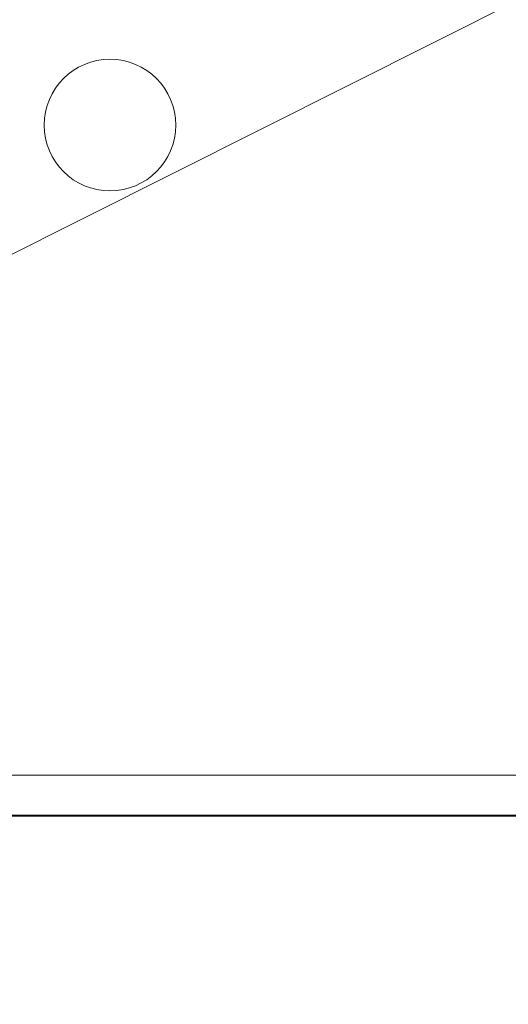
# Model space of a CAD drawing. Header units: millimetres. Extents: x -281 to 121694, y -16481 to 65128.
# Tile 30 of 256: x 20142 to 20265, y 13980 to 14226. Entities that reach past the tile are written whole.
import ezdxf

# ---------------------------------------------------------------- set-up
doc = ezdxf.new("R2010")
doc.units = ezdxf.units.MM
for name, color, linetype, lineweight in [('A--L$01A__Algemeen', 7, 'Continuous', 5), ('A--L74__VasteSanitaireVoorz', 1, 'Continuous', 5), ('A--L82__LosseGebruikersInvent', 1, 'Continuous', 5), ('A--TR9__AlgVoorz', 1, 'Continuous', 5)]:
    doc.layers.add(name, color=color, linetype=linetype, lineweight=lineweight)

# ---------------------------------------------------------------- blocks, each defined once
blk = doc.blocks.new('NLRS_82_FU_UN_spoekbak_gen_kad - spoelbak dxbxh 900x900x957-V353-L_80_ 14')
at = {"layer": 'A--L$01A__Algemeen'}
blk.add_line((173.28, -152.32), (173.28, -492.32), dxfattribs=at)
at = {"layer": 'A--L74__VasteSanitaireVoorz'}
for p, q in [((173, -152.32), (173, -492.32)), ((163, -482.32), (163, -162.32))]:
    blk.add_line(p, q, dxfattribs=at)
for start, end in [(0, 180), (180, 360)]:
    blk.add_arc((0, -322.32), 16.5, start, end, dxfattribs=at)

msp = doc.modelspace()

# ---------------------------------------------------------------- linework, layer by layer
at = {"layer": 'A--TR9__AlgVoorz'}
msp.add_line((17965.99, 13075.75), (22497.13, 15351), dxfattribs=at)

# ---------------------------------------------------------------- block references
at = {"layer": 'A--L82__LosseGebruikersInvent', "rotation": 269.9999999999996}
msp.add_blockref('NLRS_82_FU_UN_spoekbak_gen_kad - spoelbak dxbxh 900x900x957-V353-L_80_ 14', (20487.32, 14200), dxfattribs=at)

doc.saveas('drawing.dxf')
